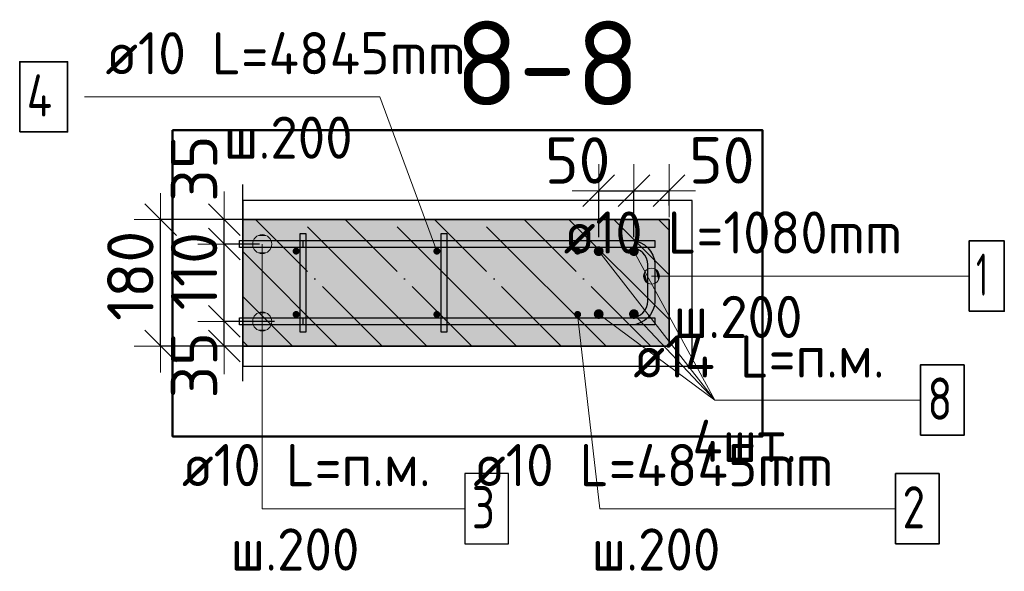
# Model space of a CAD drawing. Header units: millimetres. Extents: x 6386 to 94758, y 48049 to 71352.
# Tile 16 of 38: x 64323 to 65722, y 50164 to 50949. Entities that reach past the tile are written whole.
import ezdxf

# ---------------------------------------------------------------- set-up
doc = ezdxf.new("R2010")
doc.units = ezdxf.units.MM
doc.header["$PDMODE"] = 65
doc.linetypes.add('______11', pattern=[150, 120, -15, 0, -15])
doc.linetypes.add('______5', pattern=[330, 240, -30, 30, -30])
for name, color, linetype, lineweight in [('Standard', 7, 'Continuous', 25), ('Арм.стержн. Арматура края', 96, 'Continuous', 35), ('Арм.стержн. вертикальными 1', 22, 'Continuous', 35), ('Арм.стержн. Доп. арматура', 180, 'Continuous', 35), ('Арм.стержн.горизонт. 1', 180, 'Continuous', 35), ('Размерная линия_ общее', 7, 'Continuous', 13)]:
    doc.layers.add(name, color=color, linetype=linetype, lineweight=lineweight)
doc.layers.add('Арм.стержн.Стяжки', color=7, linetype='Continuous', lineweight=35, true_color=0x501e0f)
doc.styles.add('ISOCPEUR', font='ISOCPEUR')
doc.dimstyles.new('DIMSTYLE_3', dxfattribs={"dimtxt": 66, "dimasz": 75, "dimexe": 0, "dimexo": 0, "dimgap": 33, "dimtad": 2, "dimdec": 0, "dimrnd": 5, "dimzin": 12, "dimdsep": 46, "dimtxsty": 'ISOCPEUR', "dimblk1": 'ALL_ML_STRICH', "dimblk2": 'ALL_ML_STRICH', "dimsah": 1, "dimcen": 0, "dimclrd": 7, "dimclre": 256, "dimclrt": 7, "dimadec": 0, "dimazin": 0, "dimtfac": 1, "dimtdec": 0, "dimtix": 1, "dimtmove": 2, "dimatfit": 3, "dimfxl": 0, "dimtvp": 1.2, "dimtzin": 0, "dimlwd": 0, "dimlwe": -3, "dimarcsym": 0})

# ---------------------------------------------------------------- blocks, each defined once
blk = doc.blocks.new('ALL_ML_STRICH')
at = {"color": 0, "linetype": 'ByBlock', "lineweight": -2}
for p, q in [((0, -0.5), (0, 0.5)), ((-0.3, -0.3), (0.3, 0.3)), ((-1, 0), (0.5, 0))]:
    blk.add_line(p, q, dxfattribs=at)
blk = doc.blocks.new('*D106')
at = {"layer": 'DEFPOINTS', "color": 7, "linetype": 'Continuous', "lineweight": 13, "transparency": 33554687}
for p in [(64704.8, 50519.7), (64613.7, 50484.7), (64698.2, 50484.7)]:
    blk.add_point(p, dxfattribs=at)
at = {"layer": 'Размерная линия_ общее', "color": 253, "linetype": 'Continuous', "lineweight": -2, "true_color": 0xa0a0a0, "transparency": 33554687}
for p, q in [((64684.8, 50519.7), (64613.7, 50519.7)), ((64678.2, 50484.7), (64613.7, 50484.7))]:
    blk.add_line(p, q, dxfattribs=at)
at = {"layer": 'Размерная линия_ общее', "color": 7, "linetype": 'Continuous', "lineweight": -2, "transparency": 33554687}
blk.add_line((64613.7, 50484.7), (64613.7, 50519.7), dxfattribs=at)
at = {"layer": 'Размерная линия_ общее', "color": 7, "linetype": 'Continuous', "lineweight": 13, "transparency": 33554687, "xscale": 75, "yscale": 75, "zscale": 75}
for p, rotation in [((64613.7, 50484.7), 270), ((64613.7, 50519.7), 90)]:
    blk.add_blockref('ALL_ML_STRICH', p, dxfattribs=dict(at, rotation=rotation))
at = {"layer": 'Размерная линия_ общее', "color": 7, "linetype": 'Continuous', "lineweight": 13, "transparency": 33554687, "insert": (64570.8, 50457.4), "char_height": 66, "width": 132, "attachment_point": 5, "rotation": 90, "style": 'ISOCPEUR'}
blk.add_mtext('\\A1;{35}', dxfattribs=at)
blk = doc.blocks.new('*D107')
at = {"layer": 'DEFPOINTS', "color": 7, "linetype": 'Continuous', "lineweight": 13, "transparency": 33554687}
for p in [(64683.9, 50629.7), (64613.7, 50519.7), (64704.8, 50519.7)]:
    blk.add_point(p, dxfattribs=at)
at = {"layer": 'Размерная линия_ общее', "color": 253, "linetype": 'Continuous', "lineweight": -2, "true_color": 0xa0a0a0, "transparency": 33554687}
for p, q in [((64663.9, 50629.7), (64613.7, 50629.7)), ((64684.8, 50519.7), (64613.7, 50519.7))]:
    blk.add_line(p, q, dxfattribs=at)
at = {"layer": 'Размерная линия_ общее', "color": 7, "linetype": 'Continuous', "lineweight": -2, "transparency": 33554687}
blk.add_line((64613.7, 50519.7), (64613.7, 50629.7), dxfattribs=at)
at = {"layer": 'Размерная линия_ общее', "color": 7, "linetype": 'Continuous', "lineweight": 13, "transparency": 33554687, "xscale": 75, "yscale": 75, "zscale": 75}
for p, rotation in [((64613.7, 50629.7), 90), ((64613.7, 50519.7), 270)]:
    blk.add_blockref('ALL_ML_STRICH', p, dxfattribs=dict(at, rotation=rotation))
at = {"layer": 'Размерная линия_ общее', "color": 7, "linetype": 'Continuous', "lineweight": 13, "transparency": 33554687, "insert": (64570.7, 50591.2), "char_height": 66, "width": 198, "attachment_point": 5, "rotation": 90, "style": 'ISOCPEUR'}
blk.add_mtext('\\A1;{110}', dxfattribs=at)
blk = doc.blocks.new('*D108')
at = {"layer": 'DEFPOINTS', "color": 7, "linetype": 'Continuous', "lineweight": 13, "transparency": 33554687}
for p in [(64698.2, 50664.7), (64613.7, 50629.7), (64683.9, 50629.7)]:
    blk.add_point(p, dxfattribs=at)
at = {"layer": 'Размерная линия_ общее', "color": 253, "linetype": 'Continuous', "lineweight": -2, "true_color": 0xa0a0a0, "transparency": 33554687}
for p, q in [((64678.2, 50664.7), (64613.7, 50664.7)), ((64663.9, 50629.7), (64613.7, 50629.7))]:
    blk.add_line(p, q, dxfattribs=at)
at = {"layer": 'Размерная линия_ общее', "color": 7, "linetype": 'Continuous', "lineweight": -2, "transparency": 33554687}
blk.add_line((64613.7, 50629.7), (64613.7, 50664.7), dxfattribs=at)
at = {"layer": 'Размерная линия_ общее', "color": 7, "linetype": 'Continuous', "lineweight": 13, "transparency": 33554687, "xscale": 75, "yscale": 75, "zscale": 75}
for p, rotation in [((64613.7, 50629.7), 270), ((64613.7, 50664.7), 90)]:
    blk.add_blockref('ALL_ML_STRICH', p, dxfattribs=dict(at, rotation=rotation))
at = {"layer": 'Размерная линия_ общее', "color": 7, "linetype": 'Continuous', "lineweight": 13, "transparency": 33554687, "insert": (64570.8, 50737.1), "char_height": 66, "width": 132, "attachment_point": 5, "rotation": 90, "style": 'ISOCPEUR'}
blk.add_mtext('\\A1;{35}', dxfattribs=at)
blk = doc.blocks.new('*D109')
at = {"layer": 'DEFPOINTS', "color": 7, "linetype": 'Continuous', "lineweight": 13, "transparency": 33554687}
for p in [(64686.8, 50664.7), (64523.2, 50484.7), (64695.2, 50484.7)]:
    blk.add_point(p, dxfattribs=at)
at = {"layer": 'Размерная линия_ общее', "color": 253, "linetype": 'Continuous', "lineweight": -2, "true_color": 0xa0a0a0, "transparency": 33554687}
for p, q in [((64666.8, 50664.7), (64523.2, 50664.7)), ((64675.2, 50484.7), (64523.2, 50484.7))]:
    blk.add_line(p, q, dxfattribs=at)
at = {"layer": 'Размерная линия_ общее', "color": 7, "linetype": 'Continuous', "lineweight": -2, "transparency": 33554687}
blk.add_line((64523.2, 50484.7), (64523.2, 50664.7), dxfattribs=at)
at = {"layer": 'Размерная линия_ общее', "color": 7, "linetype": 'Continuous', "lineweight": 13, "transparency": 33554687, "xscale": 75, "yscale": 75, "zscale": 75}
for p, rotation in [((64523.2, 50664.7), 90), ((64523.2, 50484.7), 270)]:
    blk.add_blockref('ALL_ML_STRICH', p, dxfattribs=dict(at, rotation=rotation))
at = {"layer": 'Размерная линия_ общее', "color": 7, "linetype": 'Continuous', "lineweight": 13, "transparency": 33554687, "insert": (64480.2, 50584.6), "char_height": 66, "width": 198, "attachment_point": 5, "rotation": 90, "style": 'ISOCPEUR'}
blk.add_mtext('\\A1;{180}', dxfattribs=at)
blk = doc.blocks.new('*D110')
at = {"layer": 'DEFPOINTS', "color": 7, "linetype": 'Continuous', "lineweight": 13, "transparency": 33554687}
for p in [(65145.7, 50705.7), (65145.7, 50619.7), (65195.7, 50619.7)]:
    blk.add_point(p, dxfattribs=at)
at = {"layer": 'Размерная линия_ общее', "color": 253, "linetype": 'Continuous', "lineweight": -2, "true_color": 0xa0a0a0, "transparency": 33554687}
for p, q in [((65145.7, 50639.7), (65145.7, 50705.7)), ((65195.7, 50639.7), (65195.7, 50705.7))]:
    blk.add_line(p, q, dxfattribs=at)
at = {"layer": 'Размерная линия_ общее', "color": 7, "linetype": 'Continuous', "lineweight": -2, "transparency": 33554687}
blk.add_line((65145.7, 50705.7), (65195.7, 50705.7), dxfattribs=at)
at = {"layer": 'Размерная линия_ общее', "color": 7, "linetype": 'Continuous', "lineweight": 13, "transparency": 33554687, "xscale": 75, "yscale": 75, "zscale": 75, "rotation": 180}
blk.add_blockref('ALL_ML_STRICH', (65145.7, 50705.7), dxfattribs=at)
at = {"layer": 'Размерная линия_ общее', "color": 7, "linetype": 'Continuous', "lineweight": 13, "transparency": 33554687, "xscale": 75, "yscale": 75, "zscale": 75}
blk.add_blockref('ALL_ML_STRICH', (65195.7, 50705.7), dxfattribs=at)
at = {"layer": 'Размерная линия_ общее', "color": 7, "linetype": 'Continuous', "lineweight": 13, "transparency": 33554687, "insert": (65115.7, 50748.7), "char_height": 66, "width": 132, "attachment_point": 5, "style": 'ISOCPEUR'}
blk.add_mtext('\\A1;{50}', dxfattribs=at)
blk = doc.blocks.new('*D111')
at = {"layer": 'DEFPOINTS', "color": 7, "linetype": 'Continuous', "lineweight": 13, "transparency": 33554687}
for p in [(65195.7, 50705.7), (65245.7, 50664.7), (65195.7, 50619.7)]:
    blk.add_point(p, dxfattribs=at)
at = {"layer": 'Размерная линия_ общее', "color": 253, "linetype": 'Continuous', "lineweight": -2, "true_color": 0xa0a0a0, "transparency": 33554687}
for p, q in [((65195.7, 50639.7), (65195.7, 50705.7)), ((65245.7, 50684.7), (65245.7, 50705.7))]:
    blk.add_line(p, q, dxfattribs=at)
at = {"layer": 'Размерная линия_ общее', "color": 7, "linetype": 'Continuous', "lineweight": -2, "transparency": 33554687}
blk.add_line((65195.7, 50705.7), (65245.7, 50705.7), dxfattribs=at)
at = {"layer": 'Размерная линия_ общее', "color": 7, "linetype": 'Continuous', "lineweight": 13, "transparency": 33554687, "xscale": 75, "yscale": 75, "zscale": 75, "rotation": 180}
blk.add_blockref('ALL_ML_STRICH', (65195.7, 50705.7), dxfattribs=at)
at = {"layer": 'Размерная линия_ общее', "color": 7, "linetype": 'Continuous', "lineweight": 13, "transparency": 33554687, "xscale": 75, "yscale": 75, "zscale": 75}
blk.add_blockref('ALL_ML_STRICH', (65245.7, 50705.7), dxfattribs=at)
at = {"layer": 'Размерная линия_ общее', "color": 7, "linetype": 'Continuous', "lineweight": 13, "transparency": 33554687, "insert": (65320.5, 50748.9), "char_height": 66, "width": 132, "attachment_point": 5, "style": 'ISOCPEUR'}
blk.add_mtext('\\A1;{50}', dxfattribs=at)

msp = doc.modelspace()

# ---------------------------------------------------------------- hatches: boundary and pattern name
at = {"layer": 'Арм.стержн. Арматура края', "linetype": 'Continuous', "lineweight": 13, "transparency": 33554687}
for points in [[(65220.7, 50573), (65220.7, 50595.5), (65215.1, 50593.9)], [(65226.4, 50574.6), (65226.4, 50593.9), (65220.7, 50595.5)], [(65226.4, 50574.6), (65220.7, 50595.5), (65220.7, 50573)], [(65211.1, 50578.6), (65211.1, 50589.9), (65209.5, 50584.2)], [(65215.1, 50574.6), (65215.1, 50593.9), (65211.1, 50589.9)], [(65215.1, 50574.6), (65211.1, 50589.9), (65211.1, 50578.6)], [(65220.7, 50573), (65215.1, 50593.9), (65215.1, 50574.6)], [(65230.4, 50578.6), (65230.4, 50589.9), (65226.4, 50593.9)], [(65230.4, 50578.6), (65226.4, 50593.9), (65226.4, 50574.6)], [(65230.4, 50589.9), (65230.4, 50578.6), (65232, 50584.2)]]:
    msp.add_hatch(color=7, dxfattribs=at).paths.add_polyline_path(points)
at = {"layer": 'Арм.стержн. вертикальными 1', "linetype": 'Continuous', "lineweight": 50, "transparency": 33554687}
for points in [[(64715.7, 50614.7), (64717.7, 50615.1), (64719.3, 50616.2), (64720.4, 50617.8), (64720.7, 50619.7), (64720.4, 50621.6), (64719.3, 50623.2), (64717.7, 50624.3), (64715.7, 50624.7), (64713.8, 50624.3), (64712.2, 50623.2), (64711.1, 50621.6), (64710.7, 50619.7), (64711.1, 50617.8), (64712.2, 50616.2), (64713.8, 50615.1)], [(64915.7, 50614.7), (64917.7, 50615.1), (64919.3, 50616.2), (64920.4, 50617.8), (64920.7, 50619.7), (64920.4, 50621.6), (64919.3, 50623.2), (64917.7, 50624.3), (64915.7, 50624.7), (64913.8, 50624.3), (64912.2, 50623.2), (64911.1, 50621.6), (64910.7, 50619.7), (64911.1, 50617.8), (64912.2, 50616.2), (64913.8, 50615.1)], [(65115.7, 50614.7), (65117.7, 50615.1), (65119.3, 50616.2), (65120.4, 50617.8), (65120.7, 50619.7), (65120.4, 50621.6), (65119.3, 50623.2), (65117.7, 50624.3), (65115.7, 50624.7), (65113.8, 50624.3), (65112.2, 50623.2), (65111.1, 50621.6), (65110.7, 50619.7), (65111.1, 50617.8), (65112.2, 50616.2), (65113.8, 50615.1)], [(64715.7, 50524.7), (64717.7, 50525.1), (64719.3, 50526.2), (64720.4, 50527.8), (64720.7, 50529.7), (64720.4, 50531.6), (64719.3, 50533.2), (64717.7, 50534.3), (64715.7, 50534.7), (64713.8, 50534.3), (64712.2, 50533.2), (64711.1, 50531.6), (64710.7, 50529.7), (64711.1, 50527.8), (64712.2, 50526.2), (64713.8, 50525.1)], [(64915.7, 50524.7), (64917.7, 50525.1), (64919.3, 50526.2), (64920.4, 50527.8), (64920.7, 50529.7), (64920.4, 50531.6), (64919.3, 50533.2), (64917.7, 50534.3), (64915.7, 50534.7), (64913.8, 50534.3), (64912.2, 50533.2), (64911.1, 50531.6), (64910.7, 50529.7), (64911.1, 50527.8), (64912.2, 50526.2), (64913.8, 50525.1)], [(65115.7, 50524.7), (65117.7, 50525.1), (65119.3, 50526.2), (65120.4, 50527.8), (65120.7, 50529.7), (65120.4, 50531.6), (65119.3, 50533.2), (65117.7, 50534.3), (65115.7, 50534.7), (65113.8, 50534.3), (65112.2, 50533.2), (65111.1, 50531.6), (65110.7, 50529.7), (65111.1, 50527.8), (65112.2, 50526.2), (65113.8, 50525.1)]]:
    msp.add_hatch(color=4, dxfattribs=at).paths.add_polyline_path(points)
at = {"layer": 'Арм.стержн. Доп. арматура', "linetype": 'Continuous', "lineweight": 50, "transparency": 33554687}
for points in [[(65145.7, 50612.7), (65148.4, 50613.2), (65150.7, 50614.7), (65152.2, 50617), (65152.7, 50619.7), (65152.2, 50622.4), (65150.7, 50624.6), (65148.4, 50626.2), (65145.7, 50626.7), (65143.1, 50626.2), (65140.8, 50624.6), (65139.3, 50622.4), (65138.7, 50619.7), (65139.3, 50617), (65140.8, 50614.7), (65143.1, 50613.2)], [(65195.7, 50612.7), (65198.4, 50613.2), (65200.7, 50614.7), (65202.2, 50617), (65202.7, 50619.7), (65202.2, 50622.4), (65200.7, 50624.6), (65198.4, 50626.2), (65195.7, 50626.7), (65193.1, 50626.2), (65190.8, 50624.6), (65189.3, 50622.4), (65188.7, 50619.7), (65189.3, 50617), (65190.8, 50614.7), (65193.1, 50613.2)], [(65145.7, 50523.2), (65148.4, 50523.7), (65150.7, 50525.2), (65152.2, 50527.5), (65152.7, 50530.2), (65152.2, 50532.8), (65150.7, 50535.1), (65148.4, 50536.6), (65145.7, 50537.2), (65143.1, 50536.6), (65140.8, 50535.1), (65139.3, 50532.8), (65138.7, 50530.2), (65139.3, 50527.5), (65140.8, 50525.2), (65143.1, 50523.7)], [(65195.7, 50523.2), (65198.4, 50523.7), (65200.7, 50525.2), (65202.2, 50527.5), (65202.7, 50530.2), (65202.2, 50532.8), (65200.7, 50535.1), (65198.4, 50536.6), (65195.7, 50537.2), (65193.1, 50536.6), (65190.8, 50535.1), (65189.3, 50532.8), (65188.7, 50530.2), (65189.3, 50527.5), (65190.8, 50525.2), (65193.1, 50523.7)]]:
    msp.add_hatch(color=7, dxfattribs=at).paths.add_polyline_path(points)
at = {"layer": 'Арм.стержн.горизонт. 1', "linetype": 'Continuous', "lineweight": 13, "transparency": 33554687}
for points in [[(64654, 50629.7), (64681, 50629.7), (64679.1, 50636.4)], [(64654, 50629.7), (64679.1, 50636.4), (64655.9, 50636.4)], [(64654, 50629.7), (64681, 50629.7), (64679.1, 50636.4)], [(64654, 50629.7), (64679.1, 50636.4), (64655.9, 50636.4)], [(64654, 50629.7), (64681, 50629.7), (64679.1, 50636.4)], [(64654, 50629.7), (64679.1, 50636.4), (64655.9, 50636.4)], [(64655.9, 50636.4), (64679.1, 50636.4), (64674.2, 50641.3)], [(64655.9, 50636.4), (64674.2, 50641.3), (64660.7, 50641.3)], [(64655.9, 50636.4), (64679.1, 50636.4), (64674.2, 50641.3)], [(64655.9, 50636.4), (64674.2, 50641.3), (64660.7, 50641.3)], [(64655.9, 50636.4), (64679.1, 50636.4), (64674.2, 50641.3)], [(64655.9, 50636.4), (64674.2, 50641.3), (64660.7, 50641.3)], [(64660.7, 50641.3), (64674.2, 50641.3), (64667.5, 50643.2)], [(64660.7, 50641.3), (64674.2, 50641.3), (64667.5, 50643.2)], [(64660.7, 50641.3), (64674.2, 50641.3), (64667.5, 50643.2)], [(64655.9, 50622.9), (64681, 50629.7), (64654, 50629.7)], [(64655.9, 50622.9), (64681, 50629.7), (64654, 50629.7)], [(64655.9, 50622.9), (64681, 50629.7), (64654, 50629.7)], [(64655.9, 50622.9), (64679.1, 50622.9), (64681, 50629.7)], [(64655.9, 50622.9), (64679.1, 50622.9), (64681, 50629.7)], [(64655.9, 50622.9), (64679.1, 50622.9), (64681, 50629.7)], [(64660.7, 50618.1), (64679.1, 50622.9), (64655.9, 50622.9)], [(64660.7, 50618.1), (64679.1, 50622.9), (64655.9, 50622.9)], [(64660.7, 50618.1), (64679.1, 50622.9), (64655.9, 50622.9)], [(64660.7, 50618.1), (64674.2, 50618.1), (64679.1, 50622.9)], [(64660.7, 50618.1), (64674.2, 50618.1), (64679.1, 50622.9)], [(64660.7, 50618.1), (64674.2, 50618.1), (64679.1, 50622.9)], [(64674.2, 50618.1), (64660.7, 50618.1), (64667.5, 50616.2)], [(64674.2, 50618.1), (64660.7, 50618.1), (64667.5, 50616.2)], [(64674.2, 50618.1), (64660.7, 50618.1), (64667.5, 50616.2)], [(64654, 50519.7), (64681, 50519.7), (64679.1, 50526.4)], [(64654, 50519.7), (64679.1, 50526.4), (64655.9, 50526.4)], [(64654, 50519.7), (64681, 50519.7), (64679.1, 50526.4)], [(64654, 50519.7), (64679.1, 50526.4), (64655.9, 50526.4)], [(64654, 50519.7), (64681, 50519.7), (64679.1, 50526.4)], [(64654, 50519.7), (64679.1, 50526.4), (64655.9, 50526.4)], [(64655.9, 50526.4), (64679.1, 50526.4), (64674.2, 50531.3)], [(64655.9, 50526.4), (64674.2, 50531.3), (64660.7, 50531.3)], [(64655.9, 50526.4), (64679.1, 50526.4), (64674.2, 50531.3)], [(64655.9, 50526.4), (64674.2, 50531.3), (64660.7, 50531.3)], [(64655.9, 50526.4), (64679.1, 50526.4), (64674.2, 50531.3)], [(64655.9, 50526.4), (64674.2, 50531.3), (64660.7, 50531.3)], [(64660.7, 50531.3), (64674.2, 50531.3), (64667.5, 50533.2)], [(64660.7, 50531.3), (64674.2, 50531.3), (64667.5, 50533.2)], [(64660.7, 50531.3), (64674.2, 50531.3), (64667.5, 50533.2)], [(64655.9, 50512.9), (64681, 50519.7), (64654, 50519.7)], [(64655.9, 50512.9), (64681, 50519.7), (64654, 50519.7)], [(64655.9, 50512.9), (64681, 50519.7), (64654, 50519.7)], [(64655.9, 50512.9), (64679.1, 50512.9), (64681, 50519.7)], [(64655.9, 50512.9), (64679.1, 50512.9), (64681, 50519.7)], [(64655.9, 50512.9), (64679.1, 50512.9), (64681, 50519.7)], [(64660.7, 50508.1), (64679.1, 50512.9), (64655.9, 50512.9)], [(64660.7, 50508.1), (64679.1, 50512.9), (64655.9, 50512.9)], [(64660.7, 50508.1), (64679.1, 50512.9), (64655.9, 50512.9)], [(64660.7, 50508.1), (64674.2, 50508.1), (64679.1, 50512.9)], [(64660.7, 50508.1), (64674.2, 50508.1), (64679.1, 50512.9)], [(64660.7, 50508.1), (64674.2, 50508.1), (64679.1, 50512.9)], [(64674.2, 50508.1), (64660.7, 50508.1), (64667.5, 50506.2)], [(64674.2, 50508.1), (64660.7, 50508.1), (64667.5, 50506.2)], [(64674.2, 50508.1), (64660.7, 50508.1), (64667.5, 50506.2)]]:
    msp.add_hatch(color=7, dxfattribs=at).paths.add_polyline_path(points)
at = {"layer": 'Размерная линия_ общее', "linetype": 'Continuous', "lineweight": -3, "true_color": 0xc7c7c7, "transparency": 33554687}
msp.add_hatch(color=9, dxfattribs=at).paths.add_polyline_path([(65245.7, 50484.7), (65245.7, 50664.7), (64640.1, 50664.7), (64640.1, 50484.7)])

# ---------------------------------------------------------------- linework, layer by layer
at = {"color": 52, "linetype": 'Continuous', "lineweight": -3, "transparency": 33554687}
for p, q in [((65278.7, 50691.7), (64640.1, 50691.7)), ((64640.1, 50691.7), (64640.1, 50456.2)), ((65278.7, 50691.7), (64640.1, 50691.7)), ((64640.1, 50691.7), (64640.1, 50456.2)), ((65278.7, 50456.2), (65278.7, 50691.7)), ((65278.7, 50456.2), (65278.7, 50691.7)), ((64640.1, 50456.2), (65278.7, 50456.2)), ((64640.1, 50456.2), (65278.7, 50456.2))]:
    msp.add_line(p, q, dxfattribs=at)
at = {"layer": 'Standard', "color": 7, "linetype": 'Continuous', "lineweight": 50, "transparency": 33554687}
msp.add_lwpolyline([(64540.1, 50791.7), (64540.1, 50356.2), (65378.7, 50356.2), (65378.7, 50791.7), (64540.1, 50791.7)], dxfattribs=at)
at = {"layer": 'Арм.стержн. Арматура края', "color": 7, "linetype": 'Continuous', "lineweight": 13, "transparency": 33554687}
for p, q in [((65220.7, 50595.5), (65220.7, 50595.5)), ((65209.5, 50584.2), (65209.5, 50584.2)), ((65268.1, 50584.2), (65220.7, 50584.2)), ((65232, 50584.2), (65232, 50584.2)), ((65268.1, 50584.2), (65672.1, 50584.2)), ((65220.7, 50573), (65220.7, 50573))]:
    msp.add_line(p, q, dxfattribs=at)
at = {"layer": 'Арм.стержн. Арматура края', "color": 4, "linetype": 'Continuous', "lineweight": 25, "transparency": 33554687}
msp.add_lwpolyline([(64725.7, 50524.7), (65191.7, 50524.7), (65196.2, 50525.3), (65200.8, 50526.8), (65205, 50529.2), (65208.4, 50532), (65211.3, 50535.4), (65213.6, 50539.6), (65215.1, 50544.2), (65215.7, 50548.7), (65215.7, 50600.7), (65215.1, 50605.2), (65213.6, 50609.8), (65211.3, 50614), (65208.4, 50617.4), (65205, 50620.2), (65200.8, 50622.6), (65196.2, 50624.1), (65191.7, 50624.7), (64725.7, 50624.7), (64725.7, 50634.7), (65192.4, 50634.7), (65198.5, 50633.8), (65204.8, 50631.8), (65210.7, 50628.5), (65215.5, 50624.5), (65219.5, 50619.6), (65222.8, 50613.8), (65224.9, 50607.5), (65225.7, 50601.4), (65225.7, 50548), (65224.9, 50541.9), (65222.8, 50535.6), (65219.5, 50529.7), (65215.5, 50524.9), (65210.7, 50520.9), (65204.8, 50517.6), (65198.5, 50515.5), (65192.4, 50514.7), (64725.7, 50514.7), (64725.7, 50524.7)], dxfattribs=at)
msp.add_lwpolyline([(64725.7, 50524.7), (65191.7, 50524.7), (65196.2, 50525.3), (65200.8, 50526.8), (65205, 50529.2), (65208.4, 50532), (65211.3, 50535.4), (65213.6, 50539.6), (65215.1, 50544.2), (65215.7, 50548.7), (65215.7, 50600.7), (65215.1, 50605.2), (65213.6, 50609.8), (65211.3, 50614), (65208.4, 50617.4), (65205, 50620.2), (65200.8, 50622.6), (65196.2, 50624.1), (65191.7, 50624.7), (64725.7, 50624.7), (64725.7, 50634.7), (65192.4, 50634.7), (65198.5, 50633.8), (65204.8, 50631.8), (65210.7, 50628.5), (65215.5, 50624.5), (65219.5, 50619.6), (65222.8, 50613.8), (65224.9, 50607.5), (65225.7, 50601.4), (65225.7, 50548), (65224.9, 50541.9), (65222.8, 50535.6), (65219.5, 50529.7), (65215.5, 50524.9), (65210.7, 50520.9), (65204.8, 50517.6), (65198.5, 50515.5), (65192.4, 50514.7), (64725.7, 50514.7), (64725.7, 50524.7)], dxfattribs=at)
msp.add_lwpolyline([(64725.7, 50524.7), (65191.7, 50524.7), (65196.2, 50525.3), (65200.8, 50526.8), (65205, 50529.2), (65208.4, 50532), (65211.3, 50535.4), (65213.6, 50539.6), (65215.1, 50544.2), (65215.7, 50548.7), (65215.7, 50600.7), (65215.1, 50605.2), (65213.6, 50609.8), (65211.3, 50614), (65208.4, 50617.4), (65205, 50620.2), (65200.8, 50622.6), (65196.2, 50624.1), (65191.7, 50624.7), (64725.7, 50624.7), (64725.7, 50634.7), (65192.4, 50634.7), (65198.5, 50633.8), (65204.8, 50631.8), (65210.7, 50628.5), (65215.5, 50624.5), (65219.5, 50619.6), (65222.8, 50613.8), (65224.9, 50607.5), (65225.7, 50601.4), (65225.7, 50548), (65224.9, 50541.9), (65222.8, 50535.6), (65219.5, 50529.7), (65215.5, 50524.9), (65210.7, 50520.9), (65204.8, 50517.6), (65198.5, 50515.5), (65192.4, 50514.7), (64725.7, 50514.7), (64725.7, 50524.7)], dxfattribs=at)
at = {"layer": 'Арм.стержн. Арматура края', "color": 7, "linetype": 'Continuous', "lineweight": 35, "transparency": 33554687}
msp.add_lwpolyline([(65672.1, 50534.2), (65722.1, 50534.2), (65722.1, 50634.2), (65672.1, 50634.2), (65672.1, 50534.2)], dxfattribs=at)
at = {"layer": 'Арм.стержн. Арматура края', "color": 7, "linetype": 'Continuous', "lineweight": 13, "transparency": 33554687}
msp.add_circle((65220.7, 50584.2), 11.3, dxfattribs=at)
at = {"layer": 'Арм.стержн. вертикальными 1', "color": 7, "linetype": 'Continuous', "lineweight": 13, "transparency": 33554687}
for p, q in [((64414.9, 50839.2), (64834.9, 50839.2)), ((64834.9, 50839.2), (64915.7, 50619.7)), ((65147.5, 50253.4), (65115.7, 50529.7)), ((65147.5, 50253.4), (65567.5, 50253.4))]:
    msp.add_line(p, q, dxfattribs=at)
at = {"layer": 'Арм.стержн. вертикальными 1', "color": 7, "linetype": 'Continuous', "lineweight": 35, "transparency": 33554687}
for points in [[(64322.9, 50789.2), (64390.9, 50789.2), (64390.9, 50889.2), (64322.9, 50889.2), (64322.9, 50789.2)], [(65567.5, 50203.4), (65629.5, 50203.4), (65629.5, 50303.4), (65567.5, 50303.4), (65567.5, 50203.4)]]:
    msp.add_lwpolyline(points, dxfattribs=at)
at = {"layer": 'Арм.стержн. Доп. арматура', "color": 7, "linetype": 'Continuous', "lineweight": 13, "transparency": 33554687}
for q in [(65145.7, 50619.7), (65195.7, 50619.7), (65145.7, 50530.2), (65195.7, 50530.2), (65602.9, 50407.9)]:
    msp.add_line((65310.9, 50407.9), q, dxfattribs=at)
at = {"layer": 'Арм.стержн. Доп. арматура', "color": 7, "linetype": 'Continuous', "lineweight": 35, "transparency": 33554687}
msp.add_lwpolyline([(65602.9, 50357.9), (65664.9, 50357.9), (65664.9, 50457.9), (65602.9, 50457.9), (65602.9, 50357.9)], dxfattribs=at)
at = {"layer": 'Арм.стержн.горизонт. 1', "color": 52, "linetype": 'Continuous', "lineweight": 25, "transparency": 33554687}
for p, q in [((65245.7, 50664.7), (65245.7, 50664.7)), ((65245.7, 50484.7), (65245.7, 50484.7))]:
    msp.add_line(p, q, dxfattribs=at)
at = {"layer": 'Арм.стержн.горизонт. 1', "color": 7, "linetype": 'Continuous', "lineweight": 13, "transparency": 33554687}
for p, q in [((64667.5, 50643.2), (64667.5, 50643.2)), ((64667.5, 50643.2), (64667.5, 50643.2)), ((64667.5, 50643.2), (64667.5, 50643.2)), ((64654, 50629.7), (64654, 50629.7)), ((64654, 50629.7), (64654, 50629.7)), ((64654, 50629.7), (64654, 50629.7)), ((64667.5, 50253.4), (64667.5, 50629.7)), ((64667.5, 50253.4), (64667.5, 50629.7)), ((64667.5, 50253.4), (64667.5, 50629.7)), ((64681, 50629.7), (64681, 50629.7)), ((64681, 50629.7), (64681, 50629.7)), ((64681, 50629.7), (64681, 50629.7)), ((64667.5, 50616.2), (64667.5, 50616.2)), ((64667.5, 50616.2), (64667.5, 50616.2)), ((64667.5, 50616.2), (64667.5, 50616.2)), ((64667.5, 50533.2), (64667.5, 50533.2)), ((64667.5, 50533.2), (64667.5, 50533.2)), ((64667.5, 50533.2), (64667.5, 50533.2)), ((64654, 50519.7), (64654, 50519.7)), ((64654, 50519.7), (64654, 50519.7)), ((64654, 50519.7), (64654, 50519.7)), ((64667.5, 50253.4), (64667.5, 50519.7)), ((64667.5, 50253.4), (64667.5, 50519.7)), ((64667.5, 50253.4), (64667.5, 50519.7)), ((64681, 50519.7), (64681, 50519.7)), ((64681, 50519.7), (64681, 50519.7)), ((64681, 50519.7), (64681, 50519.7)), ((64667.5, 50506.2), (64667.5, 50506.2)), ((64667.5, 50506.2), (64667.5, 50506.2)), ((64667.5, 50506.2), (64667.5, 50506.2)), ((64667.5, 50253.4), (64955.5, 50253.4))]:
    msp.add_line(p, q, dxfattribs=at)
at = {"layer": 'Арм.стержн.горизонт. 1', "color": 4, "linetype": 'Continuous', "lineweight": 25, "transparency": 33554687}
for points in [[(64635.1, 50634.7), (65225.7, 50634.7), (65225.7, 50624.7), (64635.1, 50624.7), (64635.1, 50634.7)], [(64635.1, 50634.7), (65225.7, 50634.7), (65225.7, 50624.7), (64635.1, 50624.7), (64635.1, 50634.7)], [(64635.1, 50634.7), (65225.7, 50634.7), (65225.7, 50624.7), (64635.1, 50624.7), (64635.1, 50634.7)], [(64635.1, 50524.7), (65225.7, 50524.7), (65225.7, 50514.7), (64635.1, 50514.7), (64635.1, 50524.7)], [(64635.1, 50524.7), (65225.7, 50524.7), (65225.7, 50514.7), (64635.1, 50514.7), (64635.1, 50524.7)], [(64635.1, 50524.7), (65225.7, 50524.7), (65225.7, 50514.7), (64635.1, 50514.7), (64635.1, 50524.7)]]:
    msp.add_lwpolyline(points, dxfattribs=at)
at = {"layer": 'Арм.стержн.горизонт. 1', "color": 7, "linetype": 'Continuous', "lineweight": 25, "transparency": 33554687}
msp.add_lwpolyline([(64955.5, 50203.4), (65017.5, 50203.4), (65017.5, 50303.4), (64955.5, 50303.4), (64955.5, 50203.4)], dxfattribs=at)
at = {"layer": 'Арм.стержн.горизонт. 1', "color": 7, "linetype": 'Continuous', "lineweight": 13, "transparency": 33554687}
for centre in [(64667.5, 50629.7), (64667.5, 50629.7), (64667.5, 50629.7), (64667.5, 50519.7), (64667.5, 50519.7), (64667.5, 50519.7)]:
    msp.add_circle(centre, 13.5, dxfattribs=at)
at = {"layer": 'Арм.стержн.Стяжки', "color": 40, "linetype": 'Continuous', "lineweight": 25, "transparency": 33554687}
for points in [[(64721.7, 50504.7), (64721.7, 50644.7), (64729.7, 50644.7), (64729.7, 50504.7), (64721.7, 50504.7)], [(64721.7, 50504.7), (64721.7, 50644.7), (64729.7, 50644.7), (64729.7, 50504.7), (64721.7, 50504.7)], [(64921.7, 50504.7), (64921.7, 50644.7), (64929.7, 50644.7), (64929.7, 50504.7), (64921.7, 50504.7)]]:
    msp.add_lwpolyline(points, dxfattribs=at)
at = {"layer": 'Размерная линия_ общее', "color": 7, "linetype": 'Continuous', "lineweight": 25, "transparency": 33554687}
msp.add_line((64640.1, 50434.7), (64640.1, 50714.7), dxfattribs=at)
at = {"layer": 'Размерная линия_ общее', "color": 7, "linetype": 'Continuous', "lineweight": 35, "transparency": 33554687}
for p, q in [((65245.7, 50664.7), (64640.1, 50664.7)), ((65245.7, 50484.7), (65245.7, 50664.7)), ((64640.1, 50484.7), (65245.7, 50484.7))]:
    msp.add_line(p, q, dxfattribs=at)
at = {"layer": 'Размерная линия_ общее', "color": 253, "linetype": '______11', "lineweight": -3, "true_color": 0xababab, "transparency": 33554687}
for p, q in [((64838, 50484.7), (64658, 50664.7)), ((64965.3, 50484.7), (64785.3, 50664.7)), ((65092.5, 50484.7), (64912.5, 50664.7)), ((65219.8, 50484.7), (65039.8, 50664.7)), ((65245.7, 50586.1), (65167.1, 50664.7)), ((64710.7, 50484.7), (64640.1, 50555.3))]:
    msp.add_line(p, q, dxfattribs=at)
at = {"layer": 'Размерная линия_ общее', "color": 253, "linetype": '______5', "lineweight": -3, "true_color": 0xababab, "transparency": 33554687}
for p, q in [((64901.6, 50484.7), (64721.6, 50664.7)), ((65028.9, 50484.7), (64848.9, 50664.7)), ((65156.2, 50484.7), (64976.2, 50664.7)), ((65245.7, 50522.4), (65103.5, 50664.7)), ((65245.7, 50649.7), (65230.7, 50664.7)), ((64774.3, 50484.7), (64640.1, 50619)), ((64647.1, 50484.7), (64640.1, 50491.7))]:
    msp.add_line(p, q, dxfattribs=at)

# ---------------------------------------------------------------- texts
at = {"layer": 'Standard', "color": 7, "linetype": 'Continuous', "lineweight": 13, "transparency": 33554687, "insert": (64941.2, 50827.1), "char_height": 120, "width": 306.783, "attachment_point": 7, "style": 'ISOCPEUR'}
msp.add_mtext('\\A1;{\\fISOCPEUR|i0|b0;\\H120.000000;\\W1.000000;\\C7;8-8}\\P', dxfattribs=at)
at = {"layer": 'Арм.стержн. Арматура края', "color": 7, "linetype": 'Continuous', "lineweight": 25, "transparency": 33554687, "char_height": 60, "attachment_point": 7, "style": 'ISOCPEUR'}
for s, insert, width in [('\\W0.94;ø10 L=1080mm ', (65096.1, 50616.2), 573.922), ('\\W0.56;1', (65682.1, 50556.2), 46.667), ('\\W0.95;ш.200 ', (65252.1, 50496.2), 262.399)]:
    msp.add_mtext(s, dxfattribs=dict(at, insert=insert, width=width))
at = {"layer": 'Арм.стержн. вертикальными 1', "color": 7, "linetype": 'Continuous', "lineweight": 25, "transparency": 33554687, "char_height": 60, "attachment_point": 7, "style": 'ISOCPEUR'}
for s, insert, width in [('\\W0.96;ø10 L=4845mm ', (64444.9, 50871.2), 598.554), ('\\W0.80;4', (64332.9, 50811.2), 71.967), ('\\W0.95;ш.200 ', (64612.9, 50751.2), 262.399), ('\\W0.96;ø10 L=4845mm ', (64967.5, 50285.4), 598.554), ('\\W0.78;2', (65577.5, 50225.4), 65.281), ('\\W0.95;ш.200 ', (65135.5, 50165.4), 262.399)]:
    msp.add_mtext(s, dxfattribs=dict(at, insert=insert, width=width))
at = {"layer": 'Арм.стержн. Доп. арматура', "color": 7, "linetype": 'Continuous', "lineweight": 25, "transparency": 33554687, "char_height": 60, "attachment_point": 7, "style": 'ISOCPEUR'}
for s, insert, width in [('\\W0.94;ø14 L=п.м.', (65194.9, 50439.9), 406.006), ('\\W0.78;8', (65612.9, 50379.9), 65.281), ('\\W0.95;4шт. ', (65278.9, 50319.9), 238.315)]:
    msp.add_mtext(s, dxfattribs=dict(at, insert=insert, width=width))
at = {"layer": 'Арм.стержн.горизонт. 1', "color": 7, "linetype": 'Continuous', "lineweight": 25, "transparency": 33554687, "char_height": 60, "attachment_point": 7, "style": 'ISOCPEUR'}
for s, insert, width in [('\\W0.94;ø10 L=п.м.', (64553.5, 50285.4), 399.966), ('\\W0.78;3', (64965.5, 50225.4), 65.281), ('\\W0.95;ш.200 ', (64622.5, 50165.4), 262.399)]:
    msp.add_mtext(s, dxfattribs=dict(at, insert=insert, width=width))

# ---------------------------------------------------------------- dimensions: what is measured, and where the dimension line sits
at = {"layer": 'Размерная линия_ общее', "color": 7, "linetype": 'Continuous', "lineweight": 13, "transparency": 33554687}
for base, p1, p2, picture, middle in [((64613.7, 50664.7), (64663.9, 50629.7), (64678.2, 50664.7), '*D108', (64570.8, 50737.1)), ((64523.2, 50664.7), (64675.2, 50484.7), (64666.8, 50664.7), '*D109', (64480.2, 50584.6)), ((64613.7, 50629.7), (64684.8, 50519.7), (64663.9, 50629.7), '*D107', (64570.7, 50591.2)), ((64613.7, 50519.7), (64678.2, 50484.7), (64684.8, 50519.7), '*D106', (64570.8, 50457.4))]:
    dim = msp.add_linear_dim(base=base, p1=p1, p2=p2, angle=90, dimstyle='DIMSTYLE_3', override={"dimpost": '<>', "dimclrd": 7, "dimclre": 253, "dimclrt": 7, "dimlwd": 0, "dimlwe": 65533}, dxfattribs=at)
    dim.commit()
    dim.dimension.update_dxf_attribs({"geometry": picture, "text_midpoint": middle, "dimtype": 160})
for base, p1, p2, picture, middle in [((65195.7, 50705.7), (65145.7, 50639.7), (65195.7, 50639.7), '*D110', (65115.7, 50748.7)), ((65245.7, 50705.7), (65195.7, 50639.7), (65245.7, 50684.7), '*D111', (65320.5, 50748.9))]:
    dim = msp.add_linear_dim(base=base, p1=p1, p2=p2, dimstyle='DIMSTYLE_3', override={"dimpost": '<>', "dimclrd": 7, "dimclre": 253, "dimclrt": 7, "dimlwd": 0, "dimlwe": 65533}, dxfattribs=at)
    dim.commit()
    dim.dimension.update_dxf_attribs({"geometry": picture, "text_midpoint": middle, "dimtype": 160})

doc.saveas('drawing.dxf')
